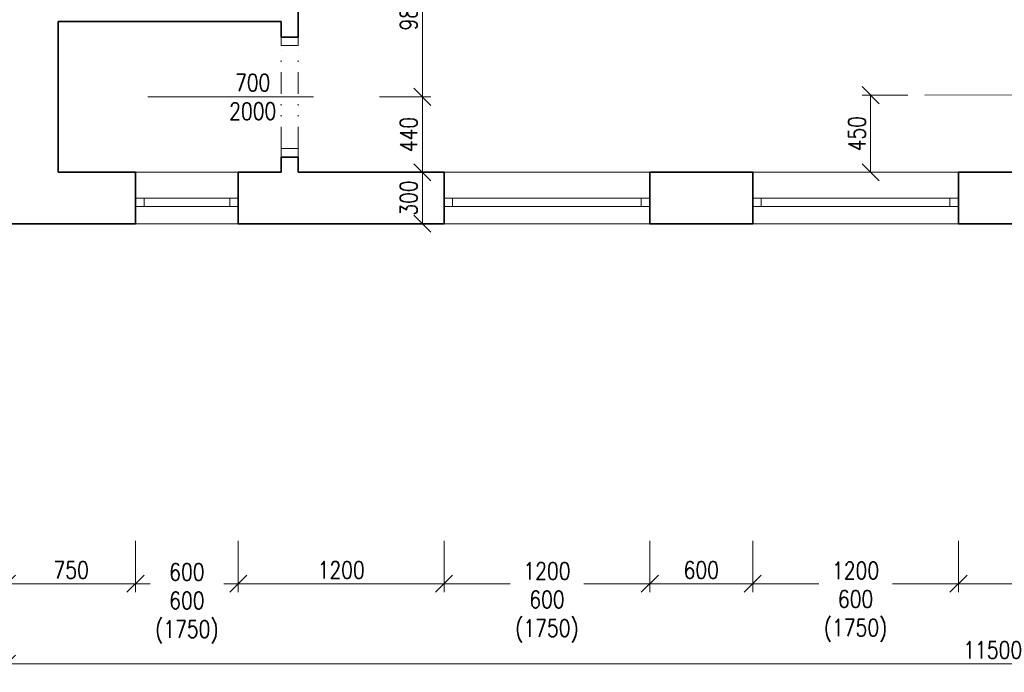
# Model space of a CAD drawing. Header units: millimetres. Extents: x -485339 to 286898, y -1189934 to 1602269.
# Tile 115 of 230: x 71820 to 77563, y -1083142 to -1079336. Entities that reach past the tile are written whole.
import ezdxf

# ---------------------------------------------------------------- set-up
doc = ezdxf.new("R2010")
doc.units = ezdxf.units.MM
doc.header["$LTSCALE"] = 10
doc.linetypes.add('DĚLICÍ2', pattern=[15.875, 6.35, -3.175, 0, -3.175, 0, -3.175])
doc.layers.get('Defpoints').update_dxf_attribs({"lineweight": 0})
for name, color, linetype, lineweight in [('St__otvory_dveře', 40, 'Continuous', 18), ('St_kóty', 132, 'Continuous', 18), ('St_otvory_okna', 40, 'Continuous', 18), ('St_popis_otvory', 40, 'Continuous', 18), ('St_čáry_obrys', 5, 'Continuous', 35), ('St_čáry_plné', 250, 'Continuous', 18)]:
    doc.layers.add(name, color=color, linetype=linetype, lineweight=lineweight)
doc.styles.get("Standard").update_dxf_attribs({"font": 'simplex.shx', "width": 0.8})
doc.dimstyles.new('stavebníM50 vnitřní', dxfattribs={"dimtxt": 100, "dimasz": 100, "dimexe": 50, "dimexo": 100, "dimgap": 30, "dimtad": 1, "dimdec": 0, "dimtxsty": 'Standard', "dimblk": 'OBLIQUE', "dimcen": 2.5, "dimclrd": 256, "dimclre": 256, "dimclrt": 256, "dimadec": 0, "dimazin": 0, "dimtfac": 1, "dimtdec": 0, "dimtmove": 2, "dimatfit": 2, "dimldrblk": 'OBLIQUE', "dimfxl": 250, "dimfxlon": 1, "dimlwd": -1, "dimlwe": -1, "dimarcsym": 0})

# ---------------------------------------------------------------- blocks, each defined once
blk = doc.blocks.new('G$C09EC9A76')
at = {"layer": 'St_otvory_okna', "ltscale": 2}
for points in [[(1200, 50), (0, 50), (0, 0), (1200, 0)], [(0, 50), (50, 50), (50, 0), (0, 0)], [(1200, 50), (1150, 50), (1150, 0), (1200, 0)]]:
    blk.add_lwpolyline(points, close=True, dxfattribs=at)
blk = doc.blocks.new('G$CC101BA37')
at = {"layer": 'St_otvory_okna', "ltscale": 2}
for points in [[(600, 50), (0, 50), (0, 0), (600, 0)], [(0, 50), (50, 50), (50, 0), (0, 0)], [(600, 50), (550, 50), (550, 0), (600, 0)]]:
    blk.add_lwpolyline(points, close=True, dxfattribs=at)
blk = doc.blocks.new('_OBLIQUE')
at = {"color": 0, "linetype": 'ByBlock'}
blk.add_line((-0.5, -0.5), (0.5, 0.5), dxfattribs=at)
blk = doc.blocks.new('*D6260')
at = {"layer": 'Defpoints', "color": 0}
for p in [(74168.9, -1080225.7), (74295.3, -1080225.7), (74295.3, -1080525.7)]:
    blk.add_point(p, dxfattribs=at)
at = {"layer": 'St_kóty'}
for p, q in [((74195.3, -1080225.7), (74118.9, -1080225.7)), ((74168.9, -1080525.7), (74168.9, -1080225.7)), ((74195.3, -1080525.7), (74118.9, -1080525.7))]:
    blk.add_line(p, q, dxfattribs=at)
at = {"layer": 'St_kóty', "linetype": 'ByBlock', "xscale": 100, "yscale": 100, "zscale": 100}
for p, rotation in [((74168.9, -1080225.7), 90), ((74168.9, -1080525.7), 270)]:
    blk.add_blockref('_OBLIQUE', p, dxfattribs=dict(at, rotation=rotation))
at = {"layer": 'St_kóty', "insert": (74088.9, -1080375.7), "char_height": 100, "attachment_point": 5, "rotation": 90}
blk.add_mtext('300', dxfattribs=at)
blk = doc.blocks.new('*D6261')
at = {"layer": 'Defpoints', "color": 0}
for p in [(73534.2, -1079785.7), (74168.9, -1079785.7), (74295.3, -1080225.7)]:
    blk.add_point(p, dxfattribs=at)
at = {"layer": 'St_kóty'}
for p, q in [((73918.9, -1079785.7), (74218.9, -1079785.7)), ((74168.9, -1080225.7), (74168.9, -1079785.7)), ((74195.3, -1080225.7), (74118.9, -1080225.7))]:
    blk.add_line(p, q, dxfattribs=at)
at = {"layer": 'St_kóty', "linetype": 'ByBlock', "xscale": 100, "yscale": 100, "zscale": 100}
for p, rotation in [((74168.9, -1079785.7), 90), ((74168.9, -1080225.7), 270)]:
    blk.add_blockref('_OBLIQUE', p, dxfattribs=dict(at, rotation=rotation))
at = {"layer": 'St_kóty', "insert": (74088.9, -1080005.7), "char_height": 100, "attachment_point": 5, "rotation": 90}
blk.add_mtext('440', dxfattribs=at)
blk = doc.blocks.new('*D6262')
at = {"layer": 'Defpoints', "color": 0}
for p in [(73511.3, -1078805.7), (74168.9, -1078805.7), (73534.2, -1079785.7)]:
    blk.add_point(p, dxfattribs=at)
at = {"layer": 'St_kóty'}
for p, q in [((73918.9, -1078805.7), (74218.9, -1078805.7)), ((74168.9, -1079785.7), (74168.9, -1078805.7)), ((73918.9, -1079785.7), (74218.9, -1079785.7))]:
    blk.add_line(p, q, dxfattribs=at)
at = {"layer": 'St_kóty', "linetype": 'ByBlock', "xscale": 100, "yscale": 100, "zscale": 100}
for p, rotation in [((74168.9, -1078805.7), 90), ((74168.9, -1079785.7), 270)]:
    blk.add_blockref('_OBLIQUE', p, dxfattribs=dict(at, rotation=rotation))
at = {"layer": 'St_kóty', "insert": (74088.9, -1079295.7), "char_height": 100, "attachment_point": 5, "rotation": 90}
blk.add_mtext('980', dxfattribs=at)
blk = doc.blocks.new('*D6272')
at = {"layer": 'Defpoints', "color": 0}
for p in [(77099.8, -1079776), (76783.1, -1080225.7), (77099.8, -1080225.7)]:
    blk.add_point(p, dxfattribs=at)
at = {"layer": 'St_kóty'}
for p, q in [((76999.8, -1079776), (76733.1, -1079776)), ((76783.1, -1079776), (76783.1, -1080225.7)), ((76999.8, -1080225.7), (76733.1, -1080225.7))]:
    blk.add_line(p, q, dxfattribs=at)
at = {"layer": 'St_kóty', "linetype": 'ByBlock', "xscale": 100, "yscale": 100, "zscale": 100}
for p, rotation in [((76783.1, -1079776), 90), ((76783.1, -1080225.7), 270)]:
    blk.add_blockref('_OBLIQUE', p, dxfattribs=dict(at, rotation=rotation))
at = {"layer": 'St_kóty', "insert": (76703.1, -1080000.8), "char_height": 100, "attachment_point": 5, "rotation": 90}
blk.add_mtext('450', dxfattribs=at)
blk = doc.blocks.new('*D6304')
at = {"layer": 'Defpoints', "color": 0}
for p in [(71745.3, -1080821.3), (72495.3, -1080821.3), (72495.3, -1082624.9)]:
    blk.add_point(p, dxfattribs=at)
at = {"layer": 'St_kóty'}
for p, q in [((71745.3, -1082374.9), (71745.3, -1082674.9)), ((72495.3, -1082374.9), (72495.3, -1082674.9)), ((71745.3, -1082624.9), (72495.3, -1082624.9))]:
    blk.add_line(p, q, dxfattribs=at)
at = {"layer": 'St_kóty', "linetype": 'ByBlock', "xscale": 100, "yscale": 100, "zscale": 100, "rotation": 180}
blk.add_blockref('_OBLIQUE', (71745.3, -1082624.9), dxfattribs=at)
at = {"layer": 'St_kóty', "linetype": 'ByBlock', "xscale": 100, "yscale": 100, "zscale": 100}
blk.add_blockref('_OBLIQUE', (72495.3, -1082624.9), dxfattribs=at)
at = {"layer": 'St_kóty', "insert": (72120.3, -1082544.9), "char_height": 100, "attachment_point": 5}
blk.add_mtext('750', dxfattribs=at)
blk = doc.blocks.new('*D6305')
at = {"layer": 'Defpoints', "color": 0}
for p in [(72495.3, -1080821.3), (73095.3, -1080821.3), (73095.3, -1082624.9)]:
    blk.add_point(p, dxfattribs=at)
at = {"layer": 'St_kóty'}
for p, q in [((72495.3, -1082374.9), (72495.3, -1082674.9)), ((73095.3, -1082374.9), (73095.3, -1082674.9)), ((72495.3, -1082624.9), (72580.5, -1082624.9)), ((73095.3, -1082624.9), (73010, -1082624.9))]:
    blk.add_line(p, q, dxfattribs=at)
at = {"layer": 'St_kóty', "linetype": 'ByBlock', "xscale": 100, "yscale": 100, "zscale": 100, "rotation": 180}
blk.add_blockref('_OBLIQUE', (72495.3, -1082624.9), dxfattribs=at)
at = {"layer": 'St_kóty', "linetype": 'ByBlock', "xscale": 100, "yscale": 100, "zscale": 100}
blk.add_blockref('_OBLIQUE', (73095.3, -1082624.9), dxfattribs=at)
at = {"layer": 'St_kóty', "insert": (72795.3, -1082739.8), "char_height": 100, "attachment_point": 5}
blk.add_mtext('600\\P600\\P(1750)', dxfattribs=at)
blk = doc.blocks.new('*D6306')
at = {"layer": 'Defpoints', "color": 0}
for p in [(73095.3, -1080821.3), (74295.3, -1080821.3), (74295.3, -1082624.9)]:
    blk.add_point(p, dxfattribs=at)
at = {"layer": 'St_kóty'}
for p, q in [((73095.3, -1082374.9), (73095.3, -1082674.9)), ((74295.3, -1082374.9), (74295.3, -1082674.9)), ((73095.3, -1082624.9), (74295.3, -1082624.9))]:
    blk.add_line(p, q, dxfattribs=at)
at = {"layer": 'St_kóty', "linetype": 'ByBlock', "xscale": 100, "yscale": 100, "zscale": 100, "rotation": 180}
blk.add_blockref('_OBLIQUE', (73095.3, -1082624.9), dxfattribs=at)
at = {"layer": 'St_kóty', "linetype": 'ByBlock', "xscale": 100, "yscale": 100, "zscale": 100}
blk.add_blockref('_OBLIQUE', (74295.3, -1082624.9), dxfattribs=at)
at = {"layer": 'St_kóty', "insert": (73695.3, -1082544.9), "char_height": 100, "attachment_point": 5}
blk.add_mtext('1200', dxfattribs=at)
blk = doc.blocks.new('*D6307')
at = {"layer": 'Defpoints', "color": 0}
for p in [(74295.3, -1080821.3), (75495.3, -1080821.3), (75495.3, -1082624.9)]:
    blk.add_point(p, dxfattribs=at)
at = {"layer": 'St_kóty'}
for p, q in [((74295.3, -1082374.9), (74295.3, -1082674.9)), ((75495.3, -1082374.9), (75495.3, -1082674.9)), ((74295.3, -1082624.9), (74680.5, -1082624.9)), ((75495.3, -1082624.9), (75110, -1082624.9))]:
    blk.add_line(p, q, dxfattribs=at)
at = {"layer": 'St_kóty', "linetype": 'ByBlock', "xscale": 100, "yscale": 100, "zscale": 100, "rotation": 180}
blk.add_blockref('_OBLIQUE', (74295.3, -1082624.9), dxfattribs=at)
at = {"layer": 'St_kóty', "linetype": 'ByBlock', "xscale": 100, "yscale": 100, "zscale": 100}
blk.add_blockref('_OBLIQUE', (75495.3, -1082624.9), dxfattribs=at)
at = {"layer": 'St_kóty', "insert": (74895.3, -1082734), "char_height": 100, "attachment_point": 5}
blk.add_mtext('1200\\P600\\P(1750)', dxfattribs=at)
blk = doc.blocks.new('*D6308')
at = {"layer": 'Defpoints', "color": 0}
for p in [(75495.3, -1080821.3), (76095.3, -1080821.3), (76095.3, -1082624.9)]:
    blk.add_point(p, dxfattribs=at)
at = {"layer": 'St_kóty'}
for p, q in [((75495.3, -1082374.9), (75495.3, -1082674.9)), ((76095.3, -1082374.9), (76095.3, -1082674.9)), ((75495.3, -1082624.9), (76095.3, -1082624.9))]:
    blk.add_line(p, q, dxfattribs=at)
at = {"layer": 'St_kóty', "linetype": 'ByBlock', "xscale": 100, "yscale": 100, "zscale": 100, "rotation": 180}
blk.add_blockref('_OBLIQUE', (75495.3, -1082624.9), dxfattribs=at)
at = {"layer": 'St_kóty', "linetype": 'ByBlock', "xscale": 100, "yscale": 100, "zscale": 100}
blk.add_blockref('_OBLIQUE', (76095.3, -1082624.9), dxfattribs=at)
at = {"layer": 'St_kóty', "insert": (75795.3, -1082544.9), "char_height": 100, "attachment_point": 5}
blk.add_mtext('600', dxfattribs=at)
blk = doc.blocks.new('*D6309')
at = {"layer": 'Defpoints', "color": 0}
for p in [(77295.3, -1080671.3), (76095.3, -1080821.3), (77295.3, -1082624.9)]:
    blk.add_point(p, dxfattribs=at)
at = {"layer": 'St_kóty'}
for p, q in [((76095.3, -1082374.9), (76095.3, -1082674.9)), ((77295.3, -1082374.9), (77295.3, -1082674.9)), ((76095.3, -1082624.9), (76480.5, -1082624.9)), ((77295.3, -1082624.9), (76910, -1082624.9))]:
    blk.add_line(p, q, dxfattribs=at)
at = {"layer": 'St_kóty', "linetype": 'ByBlock', "xscale": 100, "yscale": 100, "zscale": 100, "rotation": 180}
blk.add_blockref('_OBLIQUE', (76095.3, -1082624.9), dxfattribs=at)
at = {"layer": 'St_kóty', "linetype": 'ByBlock', "xscale": 100, "yscale": 100, "zscale": 100}
blk.add_blockref('_OBLIQUE', (77295.3, -1082624.9), dxfattribs=at)
at = {"layer": 'St_kóty', "insert": (76695.3, -1082731.2), "char_height": 100, "attachment_point": 5}
blk.add_mtext('1200\\P600\\P(1750)', dxfattribs=at)
blk = doc.blocks.new('*D6310')
at = {"layer": 'Defpoints', "color": 0}
for p in [(77295.3, -1080671.3), (78755.3, -1080671.3), (78755.3, -1082624.9)]:
    blk.add_point(p, dxfattribs=at)
at = {"layer": 'St_kóty'}
for p, q in [((77295.3, -1082374.9), (77295.3, -1082674.9)), ((78755.3, -1082374.9), (78755.3, -1082674.9)), ((77295.3, -1082624.9), (78755.3, -1082624.9))]:
    blk.add_line(p, q, dxfattribs=at)
at = {"layer": 'St_kóty', "linetype": 'ByBlock', "xscale": 100, "yscale": 100, "zscale": 100, "rotation": 180}
blk.add_blockref('_OBLIQUE', (77295.3, -1082624.9), dxfattribs=at)
at = {"layer": 'St_kóty', "linetype": 'ByBlock', "xscale": 100, "yscale": 100, "zscale": 100}
blk.add_blockref('_OBLIQUE', (78755.3, -1082624.9), dxfattribs=at)
at = {"layer": 'St_kóty', "insert": (78025.3, -1082544.9), "char_height": 100, "attachment_point": 5}
blk.add_mtext('1460', dxfattribs=at)
blk = doc.blocks.new('*D6330')
at = {"layer": 'Defpoints', "color": 0}
for p in [(71745.3, -1080525.7), (83245.3, -1080525.7), (83245.3, -1083091.6)]:
    blk.add_point(p, dxfattribs=at)
at = {"layer": 'St_kóty'}
for p, q in [((71745.3, -1082841.6), (71745.3, -1083141.6)), ((83245.3, -1082841.6), (83245.3, -1083141.6)), ((71745.3, -1083091.6), (83245.3, -1083091.6))]:
    blk.add_line(p, q, dxfattribs=at)
at = {"layer": 'St_kóty', "linetype": 'ByBlock', "xscale": 100, "yscale": 100, "zscale": 100, "rotation": 180}
blk.add_blockref('_OBLIQUE', (71745.3, -1083091.6), dxfattribs=at)
at = {"layer": 'St_kóty', "linetype": 'ByBlock', "xscale": 100, "yscale": 100, "zscale": 100}
blk.add_blockref('_OBLIQUE', (83245.3, -1083091.6), dxfattribs=at)
at = {"layer": 'St_kóty', "insert": (77495.3, -1083011.6), "char_height": 100, "attachment_point": 5}
blk.add_mtext('11500', dxfattribs=at)

msp = doc.modelspace()

# ---------------------------------------------------------------- linework, layer by layer
at = {"layer": 'St__otvory_dveře', "ltscale": 2}
for points in [[(73344.4, -1079436.7), (73344.4, -1079486.7), (73444.4, -1079486.7), (73444.4, -1079436.7)], [(73345.3, -1080086.6), (73345.3, -1080136.6), (73445.3, -1080136.6), (73445.3, -1080086.6)]]:
    msp.add_lwpolyline(points, close=True, dxfattribs=at)
at = {"layer": 'St__otvory_dveře', "linetype": 'DĚLICÍ2', "ltscale": 2}
for points in [[(73345.3, -1080086.6), (73344.4, -1079486.7)], [(73445.3, -1080086.6), (73444.4, -1079486.7)]]:
    msp.add_lwpolyline(points, dxfattribs=at)
at = {"layer": 'St_popis_otvory'}
for points in [[(72568, -1079786), (73534.2, -1079785.7)], [(77099.8, -1079776), (78066, -1079774.7)]]:
    msp.add_lwpolyline(points, dxfattribs=at)
at = {"layer": 'St_čáry_obrys', "ltscale": 2}
for points in [[(73445.3, -1079436.7), (73445.3, -1079156.7)], [(72045.3, -1080225.7), (72045.3, -1079345.7)], [(72045.3, -1079345.7), (73345.3, -1079345.7)], [(73345.3, -1079436.7), (73345.3, -1079345.7)], [(73345.3, -1080225.7), (73345.3, -1080136.7)], [(73445.3, -1080225.7), (73445.3, -1080136.7)], [(72495.3, -1080225.7), (72045.3, -1080225.7)], [(73345.3, -1080225.7), (73095.3, -1080225.7)], [(74295.3, -1080225.7), (73445.3, -1080225.7)], [(76095.3, -1080225.7), (75495.3, -1080225.7)], [(78755.3, -1080225.7), (77295.3, -1080225.7)], [(71745.3, -1080525.7), (72495.3, -1080525.7)], [(73095.3, -1080525.7), (74295.3, -1080525.7)], [(75495.3, -1080525.7), (76095.3, -1080525.7)], [(77295.3, -1080525.7), (78755.3, -1080525.7)]]:
    msp.add_lwpolyline(points, dxfattribs=at)
at = {"layer": 'St_čáry_obrys'}
for points in [[(73345.3, -1079436.7), (73445.3, -1079436.7)], [(73345.3, -1080136.7), (73445.3, -1080136.7)], [(72495.3, -1080225.7), (72495.3, -1080525.7)], [(72495.3, -1080225.7), (72495.3, -1080525.7)], [(73095.3, -1080225.7), (73095.3, -1080525.7)], [(73095.3, -1080225.7), (73095.3, -1080525.7)], [(74295.3, -1080225.7), (74295.3, -1080525.7)], [(75495.3, -1080225.7), (75495.3, -1080525.7)], [(76095.3, -1080225.7), (76095.3, -1080525.7)], [(77295.3, -1080225.7), (77295.3, -1080525.7)]]:
    msp.add_lwpolyline(points, dxfattribs=at)
at = {"layer": 'St_čáry_plné'}
for p, q in [((72495.3, -1080225.7), (73095.3, -1080225.7)), ((74295.3, -1080225.7), (75495.3, -1080225.7)), ((76095.3, -1080225.7), (77295.3, -1080225.7)), ((72495.3, -1080525.7), (73095.3, -1080525.7)), ((74295.3, -1080525.7), (75495.3, -1080525.7)), ((76095.3, -1080525.7), (77295.3, -1080525.7))]:
    msp.add_line(p, q, dxfattribs=at)

# ---------------------------------------------------------------- block references
at = {"layer": 'St_otvory_okna', "ltscale": 2}
for name, p in [('G$CC101BA37', (72495.3, -1080425.7)), ('G$C09EC9A76', (74295.3, -1080425.7)), ('G$C09EC9A76', (76095.3, -1080425.7))]:
    msp.add_blockref(name, p, dxfattribs=at)

# ---------------------------------------------------------------- texts
at = {"layer": 'St_popis_otvory', "insert": (73179.2, -1079786.2), "char_height": 100, "width": 1342.526, "attachment_point": 5, "rotation": 0.07697}
msp.add_mtext('700\\P2000', dxfattribs=at)

# ---------------------------------------------------------------- dimensions: what is measured, and where the dimension line sits
at = {"layer": 'St_kóty'}
for base, p1, p2, picture, middle in [((74168.9, -1078805.7), (73534.2, -1079785.7), (73511.3, -1078805.7), '*D6262', (74088.9, -1079295.7)), ((74168.9, -1079785.7), (74295.3, -1080225.7), (73534.2, -1079785.7), '*D6261', (74088.9, -1080005.7)), ((76783.1, -1080225.7), (77099.8, -1079776), (77099.8, -1080225.7), '*D6272', (76703.1, -1080000.8)), ((74168.9, -1080225.7), (74295.3, -1080525.7), (74295.3, -1080225.7), '*D6260', (74088.9, -1080375.7))]:
    dim = msp.add_linear_dim(base=base, p1=p1, p2=p2, angle=90, dimstyle='stavebníM50 vnitřní', dxfattribs=at)
    dim.commit()
    dim.dimension.update_dxf_attribs({"geometry": picture, "text_midpoint": middle})
for base, p1, p2, picture, middle in [((83245.3, -1083091.6), (71745.3, -1080525.7), (83245.3, -1080525.7), '*D6330', (77495.3, -1083011.6)), ((78755.3, -1082624.9), (77295.3, -1080671.3), (78755.3, -1080671.3), '*D6310', (78025.3, -1082544.9)), ((72495.3, -1082624.9), (71745.3, -1080821.3), (72495.3, -1080821.3), '*D6304', (72120.3, -1082544.9)), ((74295.3, -1082624.9), (73095.3, -1080821.3), (74295.3, -1080821.3), '*D6306', (73695.3, -1082544.9)), ((76095.3, -1082624.9), (75495.3, -1080821.3), (76095.3, -1080821.3), '*D6308', (75795.3, -1082544.9))]:
    dim = msp.add_linear_dim(base=base, p1=p1, p2=p2, dimstyle='stavebníM50 vnitřní', dxfattribs=at)
    dim.commit()
    dim.dimension.update_dxf_attribs({"geometry": picture, "text_midpoint": middle})
for base, p1, p2, picture, middle in [((77295.3, -1082624.9), (76095.3, -1080821.3), (77295.3, -1080671.3), '*D6309', (76695.3, -1082731.2)), ((73095.3, -1082624.9), (72495.3, -1080821.3), (73095.3, -1080821.3), '*D6305', (72795.3, -1082739.8)), ((75495.3, -1082624.9), (74295.3, -1080821.3), (75495.3, -1080821.3), '*D6307', (74895.3, -1082734))]:
    dim = msp.add_linear_dim(base=base, p1=p1, p2=p2, text='<>\\P600\\P(1750)', dimstyle='stavebníM50 vnitřní', override={"dimtxsty": 'Standard'}, dxfattribs=at)
    dim.commit()
    dim.dimension.update_dxf_attribs({"geometry": picture, "text_midpoint": middle, "dimtype": 160})

doc.saveas('drawing.dxf')
